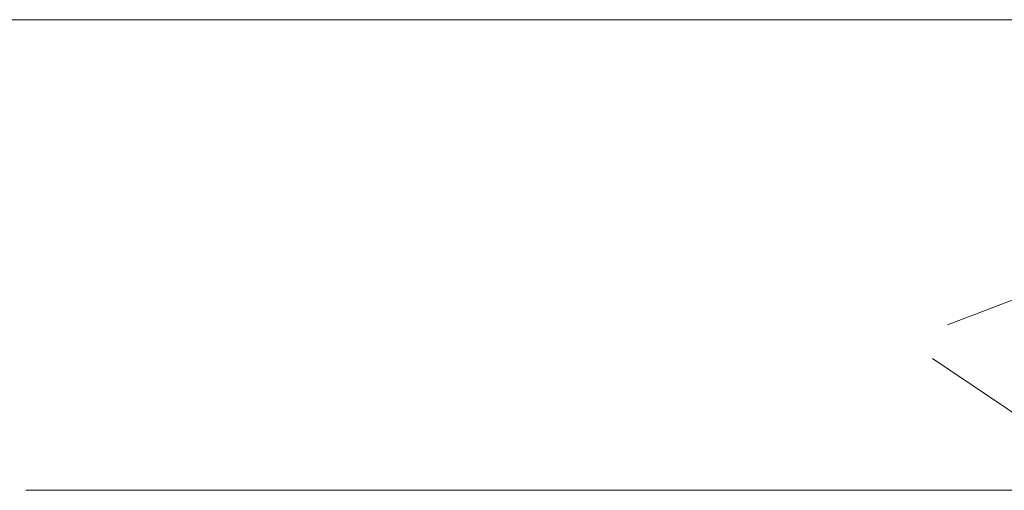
# Model space of a CAD drawing. Header units: feet. Extents: x 8 to 127, y 6 to 90.
# Tile 110 of 256: x 39.3693 to 39.4475, y 50.3627 to 50.4. Entities that reach past the tile are written whole.
import ezdxf

# ---------------------------------------------------------------- set-up
doc = ezdxf.new("R2010")
doc.units = ezdxf.units.FT
doc.header["$MEASUREMENT"] = 0
for name, color, linetype in [('MOBILARIO', 8, 'Continuous'), ('MOBILIÁRIO2', 250, 'Continuous'), ('NO ESPESSURA', 250, 'Continuous')]:
    doc.layers.add(name, color=color, linetype=linetype)

msp = doc.modelspace()

# ---------------------------------------------------------------- linework, layer by layer
at = {"layer": 'MOBILARIO', "lineweight": 5}
msp.add_line((39.59777, 50.36268), (39.36977, 50.36268), dxfattribs=at)
msp.add_line((39.59777, 50.36268), (39.36977, 50.36268), dxfattribs=at)
at = {"layer": 'MOBILIÁRIO2', "lineweight": 5}
msp.add_line((38.290216, 50.400044), (39.790216, 50.400044), dxfattribs=at)
at = {"layer": 'NO ESPESSURA', "linetype": 'Continuous', "lineweight": 5}
for p, q in [((39.443019, 50.375811), (39.460804, 50.382638)), ((39.441815, 50.373154), (39.454449, 50.364632))]:
    msp.add_line(p, q, dxfattribs=at)

doc.saveas('drawing.dxf')
